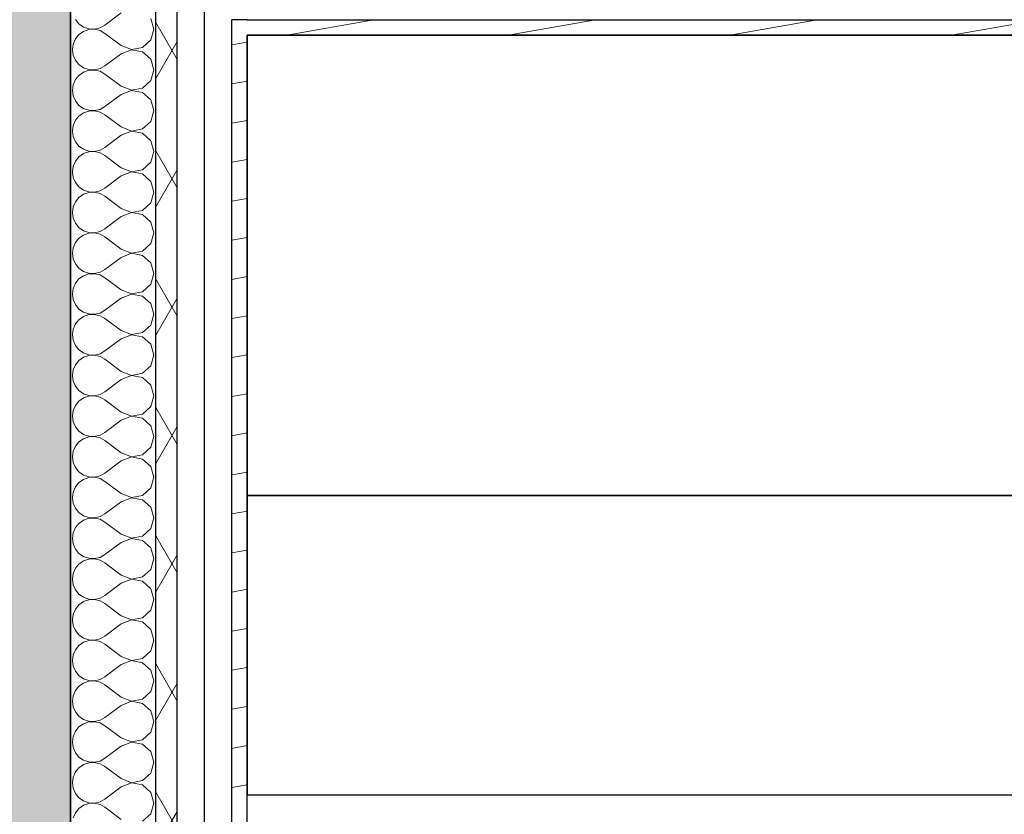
# Model space of a CAD drawing. Header units: millimetres. Extents: x -63554 to 200, y -19084 to 40052.
# Tile 77 of 120: x -48199 to -47048, y 4582 to 5511. Entities that reach past the tile are written whole.
import ezdxf

# ---------------------------------------------------------------- set-up
doc = ezdxf.new("R2010")
doc.units = ezdxf.units.MM
doc.header["$MEASUREMENT"] = 0
doc.linetypes.add('Dotted', pattern=[317.499995, 0, -317.499995])
for name, color, linetype in [('1232_Kandvad vaheseinad', 7, 'Continuous'), ('New_014_Ruumi netopind', 7, 'Continuous'), ('New_1311_Vaheseinad', 7, 'Continuous'), ('New_1321_Põranda kattetarindid', 7, 'Continuous'), ('New_1327_Ruumide eripinnad', 7, 'Continuous')]:
    doc.layers.add(name, color=color, linetype=linetype)
for name, color, linetype, lineweight in [('1232_Kandvad vaheseinad_Pen_No__101', 252, 'Continuous', 13), ('1232_Kandvad vaheseinad_Pen_No__41', 7, 'Continuous', 25), ('New_1311_Vaheseinad_Pen_No__101', 252, 'Continuous', 13), ('New_1311_Vaheseinad_Pen_No__41', 7, 'Continuous', 25), ('New_1321_Põranda kattetarindid_Pen_No__41', 7, 'Continuous', 25), ('New_1327_Ruumide eripinnad_Pen_No__41', 7, 'Continuous', 25)]:
    doc.layers.add(name, color=color, linetype=linetype, lineweight=lineweight)
pattern_1 = [(10, (0, 0), (-7.814168, 44.316348), [])]

# ---------------------------------------------------------------- blocks, each defined once
blk = doc.blocks.new('Slab_165_1', base_point=(-48040, 210))
at = {"layer": 'New_1321_Põranda kattetarindid_Pen_No__41', "color": 7, "linetype": 'Dotted', "lineweight": 25, "flags": 128}
blk.add_lwpolyline([(-48040, 210), (-44560.6, 210), (-44560.6, 5699.8), (-48040, 5699.8)], close=True, dxfattribs=at)
blk = doc.blocks.new('Slab_182_1', base_point=(-47933, 4604.8))
at = {"layer": 'New_1327_Ruumide eripinnad_Pen_No__41', "color": 7, "linetype": 'Continuous', "lineweight": 25, "flags": 128}
blk.add_lwpolyline([(-47933, 4604.8), (-44767.6, 4604.8), (-44767.6, 4954.8), (-47933, 4954.8)], close=True, dxfattribs=at)
blk = doc.blocks.new('Slab_183_1', base_point=(-47933, 4954.8))
at = {"layer": 'New_1327_Ruumide eripinnad_Pen_No__41', "color": 7, "linetype": 'Continuous', "lineweight": 25, "flags": 128}
blk.add_lwpolyline([(-47933, 4954.8), (-44767.6, 4954.8), (-44767.6, 5493), (-47933, 5493)], close=True, dxfattribs=at)
blk = doc.blocks.new('Wall_25_1', base_point=(-48140, 6150))
at = {"layer": '1232_Kandvad vaheseinad_Pen_No__101', "linetype": 'Continuous', "lineweight": 0, "true_color": 0x4c4c4c}
blk.add_hatch(color=251, dxfattribs=at).paths.add_polyline_path([(-48400, 5830), (-48400, 3699.8), (-48140, 3699.8), (-48140, 5830)])
at = {"layer": '1232_Kandvad vaheseinad_Pen_No__41', "color": 7, "linetype": 'Continuous', "lineweight": 25, "flags": 128}
blk.add_lwpolyline([(-48140, 3699.8), (-48140, 5830)], dxfattribs=at)
blk = doc.blocks.new('*X799')
at = {"layer": 'New_1311_Vaheseinad_Pen_No__101', "color": 252, "linetype": 'Continuous', "lineweight": 13}
for p, q in [((-48080.5, 5519), (-48099.5, 5504.8)), ((-48134.1, 5511.3), (-48129.9, 5506.2)), ((-48129.9, 5506.2), (-48124.5, 5502.5)), ((-48042.4, 5500), (-48045.9, 5512.5)), ((-48129.9, 5493.8), (-48134.1, 5488.7)), ((-48124.5, 5497.5), (-48129.9, 5493.8)), ((-48124.5, 5502.5), (-48118.2, 5500.4)), ((-48118.2, 5499.6), (-48124.5, 5497.5)), ((-48118.2, 5500.4), (-48111.7, 5500.1)), ((-48111.7, 5499.9), (-48118.2, 5499.6)), ((-48111.7, 5500.1), (-48105.3, 5501.6)), ((-48105.3, 5498.4), (-48111.7, 5499.9)), ((-48105.3, 5501.6), (-48099.5, 5504.8)), ((-48099.5, 5495.2), (-48105.3, 5498.4)), ((-48080.5, 5481), (-48099.5, 5495.2)), ((-48045.9, 5487.5), (-48042.4, 5500)), ((-48136.7, 5482.7), (-48137.6, 5476.2)), ((-48134.1, 5488.7), (-48136.7, 5482.7)), ((-48055.5, 5478.7), (-48045.9, 5487.5)), ((-48137.6, 5476.2), (-48136.7, 5469.7)), ((-48080.5, 5471.4), (-48099.5, 5457.1)), ((-48080.5, 5481), (-48068.3, 5476.3)), ((-48068.3, 5476.1), (-48080.5, 5471.4)), ((-48068.3, 5476.3), (-48055.5, 5478.7)), ((-48055.5, 5473.7), (-48068.3, 5476.1)), ((-48045.9, 5464.9), (-48055.5, 5473.7)), ((-48136.7, 5469.7), (-48134.1, 5463.7)), ((-48134.1, 5463.7), (-48129.9, 5458.6)), ((-48042.4, 5452.4), (-48045.9, 5464.9)), ((-48129.9, 5458.6), (-48124.5, 5454.9)), ((-48124.5, 5449.9), (-48129.9, 5446.1)), ((-48124.5, 5454.9), (-48118.2, 5452.8)), ((-48118.2, 5452), (-48124.5, 5449.9)), ((-48118.2, 5452.8), (-48111.7, 5452.5)), ((-48111.7, 5452.3), (-48118.2, 5452)), ((-48111.7, 5452.5), (-48105.3, 5454)), ((-48105.3, 5450.8), (-48111.7, 5452.3)), ((-48105.3, 5454), (-48099.5, 5457.1)), ((-48099.5, 5447.6), (-48105.3, 5450.8)), ((-48080.5, 5433.3), (-48099.5, 5447.6)), ((-48045.9, 5439.9), (-48042.4, 5452.4)), ((-48134.1, 5441.1), (-48136.7, 5435.1)), ((-48129.9, 5446.1), (-48134.1, 5441.1)), ((-48055.5, 5431.1), (-48045.9, 5439.9)), ((-48136.7, 5435.1), (-48137.6, 5428.6)), ((-48137.6, 5428.6), (-48136.7, 5422.1)), ((-48080.5, 5433.3), (-48068.3, 5428.7)), ((-48068.3, 5428.5), (-48080.5, 5423.8)), ((-48068.3, 5428.7), (-48055.5, 5431.1)), ((-48055.5, 5426.1), (-48068.3, 5428.5)), ((-48045.9, 5417.3), (-48055.5, 5426.1)), ((-48136.7, 5422.1), (-48134.1, 5416.1)), ((-48134.1, 5416.1), (-48129.9, 5411)), ((-48080.5, 5423.8), (-48099.5, 5409.5)), ((-48042.4, 5404.8), (-48045.9, 5417.3)), ((-48129.9, 5411), (-48124.5, 5407.3)), ((-48124.5, 5402.2), (-48129.9, 5398.5)), ((-48124.5, 5407.3), (-48118.2, 5405.2)), ((-48118.2, 5404.3), (-48124.5, 5402.2)), ((-48118.2, 5405.2), (-48111.7, 5404.9)), ((-48111.7, 5404.7), (-48118.2, 5404.3)), ((-48111.7, 5404.9), (-48105.3, 5406.3)), ((-48105.3, 5403.2), (-48111.7, 5404.7)), ((-48105.3, 5406.3), (-48099.5, 5409.5)), ((-48099.5, 5400), (-48105.3, 5403.2)), ((-48045.9, 5392.2), (-48042.4, 5404.8)), ((-48134.1, 5393.5), (-48136.7, 5387.5)), ((-48129.9, 5398.5), (-48134.1, 5393.5)), ((-48080.5, 5385.7), (-48099.5, 5400)), ((-48055.5, 5383.5), (-48045.9, 5392.2)), ((-48136.7, 5387.5), (-48137.6, 5381)), ((-48137.6, 5381), (-48136.7, 5374.4)), ((-48080.5, 5385.7), (-48068.3, 5381)), ((-48068.3, 5380.9), (-48080.5, 5376.2)), ((-48068.3, 5381), (-48055.5, 5383.5)), ((-48055.5, 5378.4), (-48068.3, 5380.9)), ((-48045.9, 5369.7), (-48055.5, 5378.4)), ((-48136.7, 5374.4), (-48134.1, 5368.4)), ((-48134.1, 5368.4), (-48129.9, 5363.4)), ((-48080.5, 5376.2), (-48099.5, 5361.9)), ((-48042.4, 5357.1), (-48045.9, 5369.7)), ((-48129.9, 5363.4), (-48124.5, 5359.7)), ((-48124.5, 5359.7), (-48118.2, 5357.6)), ((-48118.2, 5356.7), (-48124.5, 5354.6)), ((-48118.2, 5357.6), (-48111.7, 5357.2)), ((-48111.7, 5357), (-48118.2, 5356.7)), ((-48111.7, 5357.2), (-48105.3, 5358.7)), ((-48105.3, 5355.6), (-48111.7, 5357)), ((-48105.3, 5358.7), (-48099.5, 5361.9)), ((-48099.5, 5352.4), (-48105.3, 5355.6)), ((-48045.9, 5344.6), (-48042.4, 5357.1)), ((-48134.1, 5345.9), (-48136.7, 5339.8)), ((-48129.9, 5350.9), (-48134.1, 5345.9)), ((-48124.5, 5354.6), (-48129.9, 5350.9)), ((-48080.5, 5338.1), (-48099.5, 5352.4)), ((-48055.5, 5335.8), (-48045.9, 5344.6)), ((-48136.7, 5339.8), (-48137.6, 5333.3)), ((-48137.6, 5333.3), (-48136.7, 5326.8)), ((-48080.5, 5338.1), (-48068.3, 5333.4)), ((-48068.3, 5333.2), (-48080.5, 5328.6)), ((-48068.3, 5333.4), (-48055.5, 5335.8)), ((-48055.5, 5330.8), (-48068.3, 5333.2)), ((-48136.7, 5326.8), (-48134.1, 5320.8)), ((-48134.1, 5320.8), (-48129.9, 5315.8)), ((-48080.5, 5328.6), (-48099.5, 5314.3)), ((-48045.9, 5322), (-48055.5, 5330.8)), ((-48042.4, 5309.5), (-48045.9, 5322)), ((-48129.9, 5315.8), (-48124.5, 5312)), ((-48124.5, 5312), (-48118.2, 5309.9)), ((-48118.2, 5309.9), (-48111.7, 5309.6)), ((-48111.7, 5309.4), (-48118.2, 5309.1)), ((-48111.7, 5309.6), (-48105.3, 5311.1)), ((-48105.3, 5307.9), (-48111.7, 5309.4)), ((-48105.3, 5311.1), (-48099.5, 5314.3)), ((-48045.9, 5297), (-48042.4, 5309.5)), ((-48134.1, 5298.2), (-48136.7, 5292.2)), ((-48129.9, 5303.3), (-48134.1, 5298.2)), ((-48124.5, 5307), (-48129.9, 5303.3)), ((-48118.2, 5309.1), (-48124.5, 5307)), ((-48099.5, 5304.8), (-48105.3, 5307.9)), ((-48080.5, 5290.5), (-48099.5, 5304.8)), ((-48136.7, 5292.2), (-48137.6, 5285.7)), ((-48080.5, 5290.5), (-48068.3, 5285.8)), ((-48068.3, 5285.8), (-48055.5, 5288.2)), ((-48055.5, 5288.2), (-48045.9, 5297)), ((-48137.6, 5285.7), (-48136.7, 5279.2)), ((-48136.7, 5279.2), (-48134.1, 5273.2)), ((-48080.5, 5281), (-48099.5, 5266.7)), ((-48068.3, 5285.6), (-48080.5, 5281)), ((-48055.5, 5283.2), (-48068.3, 5285.6)), ((-48045.9, 5274.4), (-48055.5, 5283.2)), ((-48134.1, 5273.2), (-48129.9, 5268.1)), ((-48129.9, 5268.1), (-48124.5, 5264.4)), ((-48124.5, 5264.4), (-48118.2, 5262.3)), ((-48111.7, 5262), (-48105.3, 5263.5)), ((-48105.3, 5263.5), (-48099.5, 5266.7)), ((-48042.4, 5261.9), (-48045.9, 5274.4)), ((-48129.9, 5255.7), (-48134.1, 5250.6)), ((-48124.5, 5259.4), (-48129.9, 5255.7)), ((-48118.2, 5261.5), (-48124.5, 5259.4)), ((-48118.2, 5262.3), (-48111.7, 5262)), ((-48111.7, 5261.8), (-48118.2, 5261.5)), ((-48105.3, 5260.3), (-48111.7, 5261.8)), ((-48099.5, 5257.1), (-48105.3, 5260.3)), ((-48080.5, 5242.9), (-48099.5, 5257.1)), ((-48045.9, 5249.4), (-48042.4, 5261.9)), ((-48136.7, 5244.6), (-48137.6, 5238.1)), ((-48134.1, 5250.6), (-48136.7, 5244.6)), ((-48080.5, 5242.9), (-48068.3, 5238.2)), ((-48068.3, 5238.2), (-48055.5, 5240.6)), ((-48055.5, 5240.6), (-48045.9, 5249.4)), ((-48137.6, 5238.1), (-48136.7, 5231.6)), ((-48136.7, 5231.6), (-48134.1, 5225.6)), ((-48080.5, 5233.3), (-48099.5, 5219)), ((-48068.3, 5238), (-48080.5, 5233.3)), ((-48055.5, 5235.6), (-48068.3, 5238)), ((-48045.9, 5226.8), (-48055.5, 5235.6)), ((-48134.1, 5225.6), (-48129.9, 5220.5)), ((-48129.9, 5220.5), (-48124.5, 5216.8)), ((-48105.3, 5215.9), (-48099.5, 5219)), ((-48042.4, 5214.3), (-48045.9, 5226.8)), ((-48129.9, 5208.1), (-48134.1, 5203)), ((-48124.5, 5211.8), (-48129.9, 5208.1)), ((-48124.5, 5216.8), (-48118.2, 5214.7)), ((-48118.2, 5213.9), (-48124.5, 5211.8)), ((-48118.2, 5214.7), (-48111.7, 5214.4)), ((-48111.7, 5214.2), (-48118.2, 5213.9)), ((-48111.7, 5214.4), (-48105.3, 5215.9)), ((-48105.3, 5212.7), (-48111.7, 5214.2)), ((-48099.5, 5209.5), (-48105.3, 5212.7)), ((-48080.5, 5195.2), (-48099.5, 5209.5)), ((-48045.9, 5201.8), (-48042.4, 5214.3)), ((-48136.7, 5197), (-48137.6, 5190.5)), ((-48134.1, 5203), (-48136.7, 5197)), ((-48080.5, 5195.2), (-48068.3, 5190.6)), ((-48055.5, 5193), (-48045.9, 5201.8)), ((-48137.6, 5190.5), (-48136.7, 5184)), ((-48136.7, 5184), (-48134.1, 5178)), ((-48080.5, 5185.7), (-48099.5, 5171.4)), ((-48068.3, 5190.4), (-48080.5, 5185.7)), ((-48068.3, 5190.6), (-48055.5, 5193)), ((-48055.5, 5188), (-48068.3, 5190.4)), ((-48045.9, 5179.2), (-48055.5, 5188)), ((-48134.1, 5178), (-48129.9, 5172.9)), ((-48129.9, 5172.9), (-48124.5, 5169.2)), ((-48105.3, 5168.2), (-48099.5, 5171.4)), ((-48042.4, 5166.7), (-48045.9, 5179.2)), ((-48129.9, 5160.4), (-48134.1, 5155.4)), ((-48124.5, 5164.2), (-48129.9, 5160.4)), ((-48124.5, 5169.2), (-48118.2, 5167.1)), ((-48118.2, 5166.3), (-48124.5, 5164.2)), ((-48118.2, 5167.1), (-48111.7, 5166.8)), ((-48111.7, 5166.6), (-48118.2, 5166.3)), ((-48111.7, 5166.8), (-48105.3, 5168.2)), ((-48105.3, 5165.1), (-48111.7, 5166.6)), ((-48099.5, 5161.9), (-48105.3, 5165.1)), ((-48080.5, 5147.6), (-48099.5, 5161.9)), ((-48045.9, 5154.1), (-48042.4, 5166.7)), ((-48136.7, 5149.4), (-48137.6, 5142.9)), ((-48134.1, 5155.4), (-48136.7, 5149.4)), ((-48055.5, 5145.4), (-48045.9, 5154.1)), ((-48137.6, 5142.9), (-48136.7, 5136.4)), ((-48080.5, 5138.1), (-48099.5, 5123.8)), ((-48080.5, 5147.6), (-48068.3, 5143)), ((-48068.3, 5142.8), (-48080.5, 5138.1)), ((-48068.3, 5143), (-48055.5, 5145.4)), ((-48055.5, 5140.3), (-48068.3, 5142.8)), ((-48045.9, 5131.6), (-48055.5, 5140.3)), ((-48136.7, 5136.4), (-48134.1, 5130.3)), ((-48134.1, 5130.3), (-48129.9, 5125.3)), ((-48129.9, 5125.3), (-48124.5, 5121.6)), ((-48042.4, 5119), (-48045.9, 5131.6)), ((-48124.5, 5116.5), (-48129.9, 5112.8)), ((-48124.5, 5121.6), (-48118.2, 5119.5)), ((-48118.2, 5118.6), (-48124.5, 5116.5)), ((-48118.2, 5119.5), (-48111.7, 5119.1)), ((-48111.7, 5119), (-48118.2, 5118.6)), ((-48111.7, 5119.1), (-48105.3, 5120.6)), ((-48105.3, 5117.5), (-48111.7, 5119)), ((-48105.3, 5120.6), (-48099.5, 5123.8)), ((-48099.5, 5114.3), (-48105.3, 5117.5)), ((-48080.5, 5100), (-48099.5, 5114.3)), ((-48045.9, 5106.5), (-48042.4, 5119)), ((-48134.1, 5107.8), (-48136.7, 5101.7)), ((-48129.9, 5112.8), (-48134.1, 5107.8)), ((-48055.5, 5097.8), (-48045.9, 5106.5)), ((-48136.7, 5101.7), (-48137.6, 5095.2)), ((-48137.6, 5095.2), (-48136.7, 5088.7)), ((-48080.5, 5090.5), (-48099.5, 5076.2)), ((-48080.5, 5100), (-48068.3, 5095.3)), ((-48068.3, 5095.1), (-48080.5, 5090.5)), ((-48068.3, 5095.3), (-48055.5, 5097.8)), ((-48055.5, 5092.7), (-48068.3, 5095.1)), ((-48045.9, 5083.9), (-48055.5, 5092.7)), ((-48136.7, 5088.7), (-48134.1, 5082.7)), ((-48134.1, 5082.7), (-48129.9, 5077.7)), ((-48042.4, 5071.4), (-48045.9, 5083.9)), ((-48129.9, 5077.7), (-48124.5, 5073.9)), ((-48124.5, 5068.9), (-48129.9, 5065.2)), ((-48124.5, 5073.9), (-48118.2, 5071.8)), ((-48118.2, 5071), (-48124.5, 5068.9)), ((-48118.2, 5071.8), (-48111.7, 5071.5)), ((-48111.7, 5071.3), (-48118.2, 5071)), ((-48111.7, 5071.5), (-48105.3, 5073)), ((-48105.3, 5069.8), (-48111.7, 5071.3)), ((-48105.3, 5073), (-48099.5, 5076.2)), ((-48099.5, 5066.7), (-48105.3, 5069.8)), ((-48045.9, 5058.9), (-48042.4, 5071.4)), ((-48134.1, 5060.1), (-48136.7, 5054.1)), ((-48129.9, 5065.2), (-48134.1, 5060.1)), ((-48080.5, 5052.4), (-48099.5, 5066.7)), ((-48055.5, 5050.1), (-48045.9, 5058.9)), ((-48136.7, 5054.1), (-48137.6, 5047.6)), ((-48137.6, 5047.6), (-48136.7, 5041.1)), ((-48080.5, 5052.4), (-48068.3, 5047.7)), ((-48068.3, 5047.5), (-48080.5, 5042.9)), ((-48068.3, 5047.7), (-48055.5, 5050.1)), ((-48055.5, 5045.1), (-48068.3, 5047.5)), ((-48045.9, 5036.3), (-48055.5, 5045.1)), ((-48136.7, 5041.1), (-48134.1, 5035.1)), ((-48134.1, 5035.1), (-48129.9, 5030)), ((-48080.5, 5042.9), (-48099.5, 5028.6)), ((-48042.4, 5023.8), (-48045.9, 5036.3)), ((-48129.9, 5030), (-48124.5, 5026.3)), ((-48124.5, 5021.3), (-48129.9, 5017.6)), ((-48124.5, 5026.3), (-48118.2, 5024.2)), ((-48118.2, 5023.4), (-48124.5, 5021.3)), ((-48118.2, 5024.2), (-48111.7, 5023.9)), ((-48111.7, 5023.7), (-48118.2, 5023.4)), ((-48111.7, 5023.9), (-48105.3, 5025.4)), ((-48105.3, 5022.2), (-48111.7, 5023.7)), ((-48105.3, 5025.4), (-48099.5, 5028.6)), ((-48099.5, 5019), (-48105.3, 5022.2)), ((-48045.9, 5011.3), (-48042.4, 5023.8)), ((-48134.1, 5012.5), (-48136.7, 5006.5)), ((-48129.9, 5017.6), (-48134.1, 5012.5)), ((-48080.5, 5004.8), (-48099.5, 5019)), ((-48055.5, 5002.5), (-48045.9, 5011.3)), ((-48136.7, 5006.5), (-48137.6, 5000)), ((-48137.6, 5000), (-48136.7, 4993.5)), ((-48080.5, 5004.8), (-48068.3, 5000.1)), ((-48068.3, 4999.9), (-48080.5, 4995.2)), ((-48068.3, 5000.1), (-48055.5, 5002.5)), ((-48055.5, 4997.5), (-48068.3, 4999.9)), ((-48136.7, 4993.5), (-48134.1, 4987.5)), ((-48134.1, 4987.5), (-48129.9, 4982.4)), ((-48080.5, 4995.2), (-48099.5, 4981)), ((-48045.9, 4988.7), (-48055.5, 4997.5)), ((-48042.4, 4976.2), (-48045.9, 4988.7)), ((-48129.9, 4982.4), (-48124.5, 4978.7)), ((-48124.5, 4978.7), (-48118.2, 4976.6)), ((-48118.2, 4975.8), (-48124.5, 4973.7)), ((-48118.2, 4976.6), (-48111.7, 4976.3)), ((-48111.7, 4976.1), (-48118.2, 4975.8)), ((-48111.7, 4976.3), (-48105.3, 4977.8)), ((-48105.3, 4974.6), (-48111.7, 4976.1)), ((-48105.3, 4977.8), (-48099.5, 4981)), ((-48045.9, 4963.7), (-48042.4, 4976.2)), ((-48134.1, 4964.9), (-48136.7, 4958.9)), ((-48129.9, 4970), (-48134.1, 4964.9)), ((-48124.5, 4973.7), (-48129.9, 4970)), ((-48099.5, 4971.4), (-48105.3, 4974.6)), ((-48080.5, 4957.1), (-48099.5, 4971.4)), ((-48136.7, 4958.9), (-48137.6, 4952.4)), ((-48137.6, 4952.4), (-48136.7, 4945.9)), ((-48080.5, 4957.1), (-48068.3, 4952.5)), ((-48068.3, 4952.3), (-48080.5, 4947.6)), ((-48068.3, 4952.5), (-48055.5, 4954.9)), ((-48055.5, 4949.9), (-48068.3, 4952.3)), ((-48055.5, 4954.9), (-48045.9, 4963.7)), ((-48136.7, 4945.9), (-48134.1, 4939.9)), ((-48080.5, 4947.6), (-48099.5, 4933.3)), ((-48045.9, 4941.1), (-48055.5, 4949.9)), ((-48042.4, 4928.6), (-48045.9, 4941.1)), ((-48134.1, 4939.9), (-48129.9, 4934.8)), ((-48129.9, 4934.8), (-48124.5, 4931.1)), ((-48124.5, 4931.1), (-48118.2, 4929)), ((-48111.7, 4928.7), (-48105.3, 4930.2)), ((-48105.3, 4930.2), (-48099.5, 4933.3)), ((-48129.9, 4922.3), (-48134.1, 4917.3)), ((-48124.5, 4926.1), (-48129.9, 4922.3)), ((-48118.2, 4928.2), (-48124.5, 4926.1)), ((-48118.2, 4929), (-48111.7, 4928.7)), ((-48111.7, 4928.5), (-48118.2, 4928.2)), ((-48105.3, 4927), (-48111.7, 4928.5)), ((-48099.5, 4923.8), (-48105.3, 4927)), ((-48080.5, 4909.5), (-48099.5, 4923.8)), ((-48045.9, 4916.1), (-48042.4, 4928.6)), ((-48136.7, 4911.3), (-48137.6, 4904.8)), ((-48134.1, 4917.3), (-48136.7, 4911.3)), ((-48080.5, 4909.5), (-48068.3, 4904.9)), ((-48068.3, 4904.9), (-48055.5, 4907.3)), ((-48055.5, 4907.3), (-48045.9, 4916.1)), ((-48137.6, 4904.8), (-48136.7, 4898.3)), ((-48136.7, 4898.3), (-48134.1, 4892.2)), ((-48080.5, 4900), (-48099.5, 4885.7)), ((-48068.3, 4904.7), (-48080.5, 4900)), ((-48055.5, 4902.2), (-48068.3, 4904.7)), ((-48045.9, 4893.5), (-48055.5, 4902.2)), ((-48134.1, 4892.2), (-48129.9, 4887.2)), ((-48129.9, 4887.2), (-48124.5, 4883.5)), ((-48124.5, 4883.5), (-48118.2, 4881.4)), ((-48105.3, 4882.5), (-48099.5, 4885.7)), ((-48042.4, 4881), (-48045.9, 4893.5)), ((-48129.9, 4874.7), (-48134.1, 4869.7)), ((-48124.5, 4878.4), (-48129.9, 4874.7)), ((-48118.2, 4880.5), (-48124.5, 4878.4)), ((-48118.2, 4881.4), (-48111.7, 4881)), ((-48111.7, 4880.9), (-48118.2, 4880.5)), ((-48111.7, 4881), (-48105.3, 4882.5)), ((-48105.3, 4879.4), (-48111.7, 4880.9)), ((-48099.5, 4876.2), (-48105.3, 4879.4)), ((-48080.5, 4861.9), (-48099.5, 4876.2)), ((-48045.9, 4868.4), (-48042.4, 4881)), ((-48136.7, 4863.6), (-48137.6, 4857.1)), ((-48134.1, 4869.7), (-48136.7, 4863.6)), ((-48080.5, 4861.9), (-48068.3, 4857.2)), ((-48055.5, 4859.7), (-48045.9, 4868.4)), ((-48137.6, 4857.1), (-48136.7, 4850.6)), ((-48136.7, 4850.6), (-48134.1, 4844.6)), ((-48080.5, 4852.4), (-48099.5, 4838.1)), ((-48068.3, 4857), (-48080.5, 4852.4)), ((-48068.3, 4857.2), (-48055.5, 4859.7)), ((-48055.5, 4854.6), (-48068.3, 4857)), ((-48045.9, 4845.9), (-48055.5, 4854.6)), ((-48134.1, 4844.6), (-48129.9, 4839.6)), ((-48129.9, 4839.6), (-48124.5, 4835.8)), ((-48105.3, 4834.9), (-48099.5, 4838.1)), ((-48042.4, 4833.3), (-48045.9, 4845.9)), ((-48129.9, 4827.1), (-48134.1, 4822)), ((-48124.5, 4830.8), (-48129.9, 4827.1)), ((-48124.5, 4835.8), (-48118.2, 4833.7)), ((-48118.2, 4832.9), (-48124.5, 4830.8)), ((-48118.2, 4833.7), (-48111.7, 4833.4)), ((-48111.7, 4833.2), (-48118.2, 4832.9)), ((-48111.7, 4833.4), (-48105.3, 4834.9)), ((-48105.3, 4831.8), (-48111.7, 4833.2)), ((-48099.5, 4828.6), (-48105.3, 4831.8)), ((-48080.5, 4814.3), (-48099.5, 4828.6)), ((-48045.9, 4820.8), (-48042.4, 4833.3)), ((-48136.7, 4816), (-48137.6, 4809.5)), ((-48134.1, 4822), (-48136.7, 4816)), ((-48080.5, 4814.3), (-48068.3, 4809.6)), ((-48055.5, 4812), (-48045.9, 4820.8)), ((-48137.6, 4809.5), (-48136.7, 4803)), ((-48136.7, 4803), (-48134.1, 4797)), ((-48080.5, 4804.8), (-48099.5, 4790.5)), ((-48068.3, 4809.4), (-48080.5, 4804.8)), ((-48068.3, 4809.6), (-48055.5, 4812)), ((-48055.5, 4807), (-48068.3, 4809.4)), ((-48045.9, 4798.2), (-48055.5, 4807)), ((-48134.1, 4797), (-48129.9, 4791.9)), ((-48129.9, 4791.9), (-48124.5, 4788.2)), ((-48042.4, 4785.7), (-48045.9, 4798.2)), ((-48129.9, 4779.5), (-48134.1, 4774.4)), ((-48124.5, 4783.2), (-48129.9, 4779.5)), ((-48124.5, 4788.2), (-48118.2, 4786.1)), ((-48118.2, 4785.3), (-48124.5, 4783.2)), ((-48118.2, 4786.1), (-48111.7, 4785.8)), ((-48111.7, 4785.6), (-48118.2, 4785.3)), ((-48111.7, 4785.8), (-48105.3, 4787.3)), ((-48105.3, 4784.1), (-48111.7, 4785.6)), ((-48105.3, 4787.3), (-48099.5, 4790.5)), ((-48099.5, 4781), (-48105.3, 4784.1)), ((-48080.5, 4766.7), (-48099.5, 4781)), ((-48045.9, 4773.2), (-48042.4, 4785.7)), ((-48136.7, 4768.4), (-48137.6, 4761.9)), ((-48134.1, 4774.4), (-48136.7, 4768.4)), ((-48055.5, 4764.4), (-48045.9, 4773.2)), ((-48137.6, 4761.9), (-48136.7, 4755.4)), ((-48080.5, 4757.1), (-48099.5, 4742.9)), ((-48080.5, 4766.7), (-48068.3, 4762)), ((-48068.3, 4761.8), (-48080.5, 4757.1)), ((-48068.3, 4762), (-48055.5, 4764.4)), ((-48055.5, 4759.4), (-48068.3, 4761.8)), ((-48045.9, 4750.6), (-48055.5, 4759.4)), ((-48136.7, 4755.4), (-48134.1, 4749.4)), ((-48134.1, 4749.4), (-48129.9, 4744.3)), ((-48042.4, 4738.1), (-48045.9, 4750.6)), ((-48129.9, 4744.3), (-48124.5, 4740.6)), ((-48124.5, 4735.6), (-48129.9, 4731.9)), ((-48124.5, 4740.6), (-48118.2, 4738.5)), ((-48118.2, 4737.7), (-48124.5, 4735.6)), ((-48118.2, 4738.5), (-48111.7, 4738.2)), ((-48111.7, 4738), (-48118.2, 4737.7)), ((-48111.7, 4738.2), (-48105.3, 4739.7)), ((-48105.3, 4736.5), (-48111.7, 4738)), ((-48105.3, 4739.7), (-48099.5, 4742.9)), ((-48099.5, 4733.3), (-48105.3, 4736.5)), ((-48045.9, 4725.6), (-48042.4, 4738.1)), ((-48134.1, 4726.8), (-48136.7, 4720.8)), ((-48129.9, 4731.9), (-48134.1, 4726.8)), ((-48080.5, 4719), (-48099.5, 4733.3)), ((-48055.5, 4716.8), (-48045.9, 4725.6)), ((-48136.7, 4720.8), (-48137.6, 4714.3)), ((-48137.6, 4714.3), (-48136.7, 4707.8)), ((-48080.5, 4719), (-48068.3, 4714.4)), ((-48068.3, 4714.2), (-48080.5, 4709.5)), ((-48068.3, 4714.4), (-48055.5, 4716.8)), ((-48055.5, 4711.8), (-48068.3, 4714.2)), ((-48045.9, 4703), (-48055.5, 4711.8)), ((-48136.7, 4707.8), (-48134.1, 4701.8)), ((-48134.1, 4701.8), (-48129.9, 4696.7)), ((-48080.5, 4709.5), (-48099.5, 4695.2)), ((-48042.4, 4690.5), (-48045.9, 4703)), ((-48129.9, 4696.7), (-48124.5, 4693)), ((-48124.5, 4688), (-48129.9, 4684.2)), ((-48124.5, 4693), (-48118.2, 4690.9)), ((-48118.2, 4690.1), (-48124.5, 4688)), ((-48118.2, 4690.9), (-48111.7, 4690.6)), ((-48111.7, 4690.4), (-48118.2, 4690.1)), ((-48111.7, 4690.6), (-48105.3, 4692.1)), ((-48105.3, 4688.9), (-48111.7, 4690.4)), ((-48105.3, 4692.1), (-48099.5, 4695.2)), ((-48099.5, 4685.7), (-48105.3, 4688.9)), ((-48045.9, 4678), (-48042.4, 4690.5)), ((-48134.1, 4679.2), (-48136.7, 4673.2)), ((-48129.9, 4684.2), (-48134.1, 4679.2)), ((-48080.5, 4671.4), (-48099.5, 4685.7)), ((-48055.5, 4669.2), (-48045.9, 4678)), ((-48136.7, 4673.2), (-48137.6, 4666.7)), ((-48137.6, 4666.7), (-48136.7, 4660.2)), ((-48080.5, 4671.4), (-48068.3, 4666.8)), ((-48068.3, 4666.6), (-48080.5, 4661.9)), ((-48068.3, 4666.8), (-48055.5, 4669.2)), ((-48055.5, 4664.2), (-48068.3, 4666.6)), ((-48136.7, 4660.2), (-48134.1, 4654.1)), ((-48134.1, 4654.1), (-48129.9, 4649.1)), ((-48080.5, 4661.9), (-48099.5, 4647.6)), ((-48045.9, 4655.4), (-48055.5, 4664.2)), ((-48042.4, 4642.9), (-48045.9, 4655.4)), ((-48129.9, 4649.1), (-48124.5, 4645.4)), ((-48124.5, 4645.4), (-48118.2, 4643.3)), ((-48118.2, 4642.4), (-48124.5, 4640.3)), ((-48118.2, 4643.3), (-48111.7, 4643)), ((-48111.7, 4642.8), (-48118.2, 4642.4)), ((-48111.7, 4643), (-48105.3, 4644.4)), ((-48105.3, 4641.3), (-48111.7, 4642.8)), ((-48105.3, 4644.4), (-48099.5, 4647.6)), ((-48099.5, 4638.1), (-48105.3, 4641.3)), ((-48045.9, 4630.3), (-48042.4, 4642.9)), ((-48134.1, 4631.6), (-48136.7, 4625.6)), ((-48129.9, 4636.6), (-48134.1, 4631.6)), ((-48124.5, 4640.3), (-48129.9, 4636.6)), ((-48080.5, 4623.8), (-48099.5, 4638.1)), ((-48055.5, 4621.6), (-48045.9, 4630.3)), ((-48136.7, 4625.6), (-48137.6, 4619)), ((-48137.6, 4619), (-48136.7, 4612.5)), ((-48080.5, 4623.8), (-48068.3, 4619.1)), ((-48068.3, 4619), (-48080.5, 4614.3)), ((-48068.3, 4619.1), (-48055.5, 4621.6)), ((-48055.5, 4616.5), (-48068.3, 4619)), ((-48136.7, 4612.5), (-48134.1, 4606.5)), ((-48080.5, 4614.3), (-48099.5, 4600)), ((-48045.9, 4607.8), (-48055.5, 4616.5)), ((-48042.4, 4595.2), (-48045.9, 4607.8)), ((-48134.1, 4606.5), (-48129.9, 4601.5)), ((-48129.9, 4601.5), (-48124.5, 4597.8)), ((-48124.5, 4597.8), (-48118.2, 4595.7)), ((-48118.2, 4595.7), (-48111.7, 4595.3)), ((-48111.7, 4595.3), (-48105.3, 4596.8)), ((-48105.3, 4596.8), (-48099.5, 4600)), ((-48045.9, 4582.7), (-48042.4, 4595.2)), ((-48134.1, 4583.9), (-48136.7, 4577.9)), ((-48129.9, 4589), (-48134.1, 4583.9)), ((-48124.5, 4592.7), (-48129.9, 4589)), ((-48118.2, 4594.8), (-48124.5, 4592.7)), ((-48111.7, 4595.1), (-48118.2, 4594.8)), ((-48105.3, 4593.7), (-48111.7, 4595.1)), ((-48099.5, 4590.5), (-48105.3, 4593.7)), ((-48080.5, 4576.2), (-48099.5, 4590.5)), ((-48055.5, 4573.9), (-48045.9, 4582.7))]:
    blk.add_line(p, q, dxfattribs=at)
blk = doc.blocks.new('Wall_50_1', base_point=(-47933, 5493))
at = {"layer": 'New_1311_Vaheseinad_Pen_No__101', "linetype": 'Continuous', "lineweight": 13}
h = blk.add_hatch(dxfattribs=at)
h.set_pattern_fill('BATT_INSULATION_0001', color=252, style=0, pattern_type=2)
h.set_pattern_definition([(60, (0, 0), (-64.9519, 37.5), []), (120, (0, 0), (64.9519, 37.5), [])])
h.paths.add_polyline_path([(-48040, 5575), (-48040, 3864.8), (-48015, 3864.8), (-48015, 5575)])
h = blk.add_hatch(dxfattribs=at)
h.set_pattern_fill('WOOD_0001', color=252, style=0, pattern_type=2)
h.set_pattern_definition(pattern_1)
h.paths.add_polyline_path([(-47951, 5511), (-47933, 5493), (-47933, 5511)])
h = blk.add_hatch(dxfattribs=at)
h.set_pattern_fill('WOOD_0001', color=252, style=0, pattern_type=2)
h.set_pattern_definition(pattern_1)
h.paths.add_polyline_path([(-47951, 5493), (-47933, 5493), (-47951, 5511)])
h = blk.add_hatch(dxfattribs=at)
h.set_pattern_fill('WOOD_0001', color=252, style=0, pattern_type=2)
h.set_pattern_definition(pattern_1)
h.paths.add_polyline_path([(-47951, 5493), (-47951, 3946.8), (-47933, 3946.8), (-47933, 5493)])
at = {"layer": 'New_1311_Vaheseinad_Pen_No__41', "color": 7, "linetype": 'Continuous', "lineweight": 25}
for p, q in [((-48040, 3839.8), (-48040, 5600)), ((-48015, 3864.8), (-48015, 5575)), ((-47983, 3896.8), (-47983, 5543)), ((-47933, 5511), (-47951, 5511)), ((-47951, 3928.8), (-47951, 5511))]:
    blk.add_line(p, q, dxfattribs=at)
at = {"layer": 'New_1311_Vaheseinad_Pen_No__41', "color": 7, "linetype": 'Continuous', "lineweight": 25, "flags": 128}
for points in [[(-48140, 5700), (-48140, 3739.8)], [(-47933, 3946.8), (-47933, 5493)]]:
    blk.add_lwpolyline(points, dxfattribs=at)
at = {"layer": 'New_1311_Vaheseinad', "color": 7, "lineweight": 25}
blk.add_blockref('*X799', (0, 0), dxfattribs=at)
blk = doc.blocks.new('Wall_53_1', base_point=(-44767.6, 5493))
at = {"layer": 'New_1311_Vaheseinad_Pen_No__101', "linetype": 'Continuous', "lineweight": 13}
h = blk.add_hatch(dxfattribs=at)
h.set_pattern_fill('WOOD_0001', color=252, style=0, pattern_type=2)
h.set_pattern_definition(pattern_1)
h.paths.add_polyline_path([(-44767.6, 5511), (-47933, 5511), (-47933, 5493), (-44767.6, 5493)])
at = {"layer": 'New_1311_Vaheseinad_Pen_No__41', "color": 7, "linetype": 'Continuous', "lineweight": 25}
for q in [(-47951, 5511), (-44767.6, 5511)]:
    blk.add_line((-47933, 5511), q, dxfattribs=at)
at = {"layer": 'New_1311_Vaheseinad_Pen_No__41', "color": 7, "linetype": 'Continuous', "lineweight": 25, "flags": 128}
blk.add_lwpolyline([(-47933, 5493), (-44767.6, 5493)], dxfattribs=at)

msp = doc.modelspace()

# ---------------------------------------------------------------- linework, layer by layer
at = {"layer": 'New_014_Ruumi netopind', "color": 254, "linetype": 'Continuous', "lineweight": 0, "true_color": 0xfdf2d0, "flags": 128}
msp.add_lwpolyline([(-44767.6, 5493), (-47933, 5493), (-47933, 3946.8), (-44767.6, 3946.8)], close=True, dxfattribs=at)

# ---------------------------------------------------------------- block references
at = {"layer": '1232_Kandvad vaheseinad', "color": 7, "lineweight": 25}
msp.add_blockref('Wall_25_1', (-48140, 6150), dxfattribs=at)
at = {"layer": 'New_1311_Vaheseinad', "color": 7, "lineweight": 25}
for name, p in [('Wall_50_1', (-47933, 5493)), ('Wall_53_1', (-44767.6, 5493))]:
    msp.add_blockref(name, p, dxfattribs=at)
at = {"layer": 'New_1321_Põranda kattetarindid', "color": 7, "linetype": 'Dotted', "lineweight": 25}
msp.add_blockref('Slab_165_1', (-48040, 210), dxfattribs=at)
at = {"layer": 'New_1327_Ruumide eripinnad', "color": 7, "linetype": 'Continuous', "lineweight": 25}
for name, p in [('Slab_183_1', (-47933, 4954.8)), ('Slab_182_1', (-47933, 4604.8))]:
    msp.add_blockref(name, p, dxfattribs=at)

doc.saveas('drawing.dxf')
